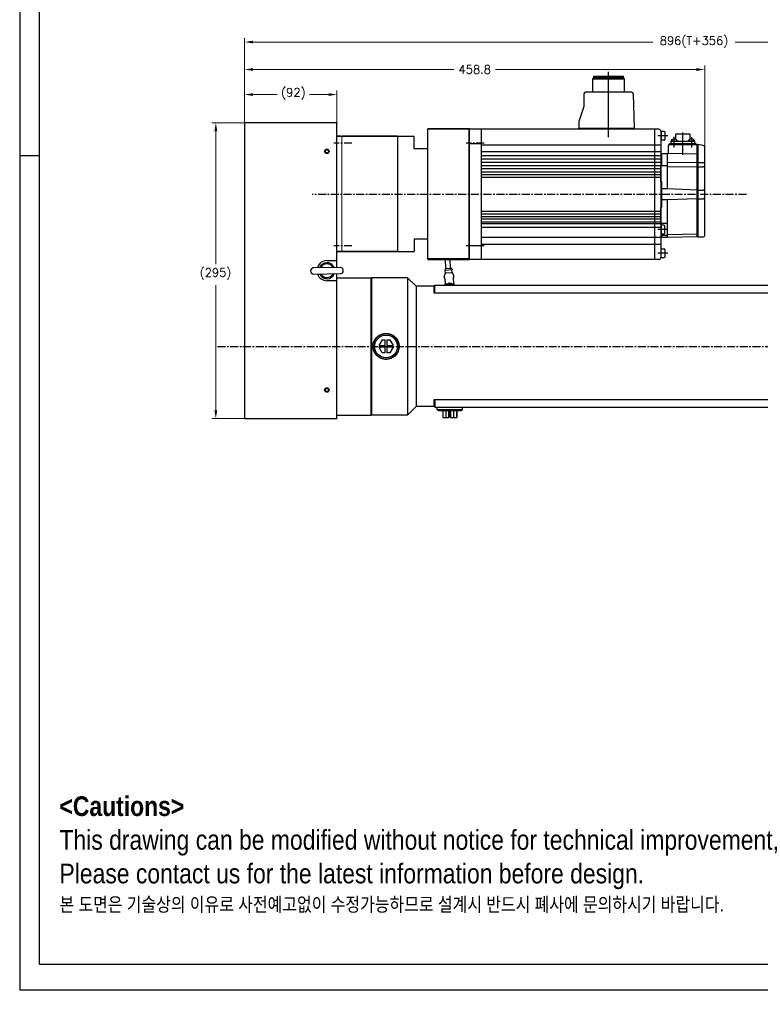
# Model space of a CAD drawing. Extents: x 0 to 2359, y -14 to 1663.
# Tile 1 of 23: x 0 to 738, y -14 to 968. Entities that reach past the tile are written whole.
import ezdxf

# ---------------------------------------------------------------- set-up
doc = ezdxf.new("R2010")
doc.units = 0
doc.header["$LTSCALE"] = 25.4
doc.linetypes.add('CENTER', pattern=[2, 1.25, -0.25, 0.25, -0.25])
doc.linetypes.add('DASH_CENTER', pattern=[14, 11, -1, 1, -1])
doc.layers.get('0').update_dxf_attribs({"linetype": 'CONTINUOUS'})
doc.layers.get('Defpoints').update_dxf_attribs({"linetype": 'CONTINUOUS'})
for name, color, linetype, lineweight in [('AM_0', 7, 'CONTINUOUS', 50), ('AM_5_Dimension', 6, 'CONTINUOUS', 13), ('ATA-DIM', 252, 'CONTINUOUS', 25), ('ATA-TEXT', 7, 'CONTINUOUS', 25), ('Layer0000', 7, 'CONTINUOUS', 25), ('외형선(ISO)', 7, 'CONTINUOUS', 35)]:
    doc.layers.add(name, color=color, linetype=linetype, lineweight=lineweight)
doc.layers.add('ATA-CENTER', color=133, linetype='CENTER')
doc.styles.get("Standard").update_dxf_attribs({"font": 'simplex.shx'})
doc.styles.add('주 문자 (ISO)', font='arial.ttf')
doc.dimstyles.new('ata_A1', dxfattribs={"dimtxt": 4.2, "dimasz": 4.2, "dimexe": 2, "dimexo": 2, "dimgap": 2, "dimtad": 0, "dimtih": 1, "dimtoh": 1, "dimdec": 6, "dimdsep": 46, "dimtxsty": 'Standard', "dimcen": 0, "dimclrd": 252, "dimclre": 252, "dimclrt": 4, "dimadec": 6, "dimazin": 2, "dimtfac": 1, "dimtdec": 6, "dimtofl": 0, "dimtmove": 0, "dimatfit": 3, "dimfxl": 0, "dimtolj": 1, "dimtzin": 0, "dimlwd": 0, "dimlwe": 0, "dimarcsym": 0})

# ---------------------------------------------------------------- blocks, each defined once
blk = doc.blocks.new('DEH')
at = {"color": 0, "ltscale": 5}
blk.add_line((12758.38, -3927.55), (12758.38, -3797.55), dxfattribs=at)
for p, q in [((12667.78, -3920.05), (12667.78, -3805.05)), ((12728.58, -3805.05), (12744.88, -3805.05)), ((12744.88, -3817.55), (12744.88, -3805.05)), ((12744.88, -3907.55), (12744.88, -3920.05)), ((12728.58, -3920.05), (12744.88, -3920.05))]:
    blk.add_line(p, q)
at = {"color": 7}
for p, q in [((12728.58, -3920.05), (12728.58, -3805.05)), ((12728.58, -3919.55), (12728.58, -3805.55))]:
    blk.add_line(p, q, dxfattribs=at)
at = {"ltscale": 5}
for p, q in [((12758.38, -3817.55), (12744.88, -3817.55)), ((12758.38, -3907.55), (12744.88, -3907.55))]:
    blk.add_line(p, q, dxfattribs=at)
at = {"layer": 'AM_0'}
blk.add_line((12758.38, -3927.55), (12799.88, -3927.55), dxfattribs=at)
at = {"layer": 'AM_5_Dimension', "color": 0}
for p, q in [((12672.58, -3919.55), (12672.58, -3805.55)), ((12728.58, -3805.05), (12728.58, -3920.05))]:
    blk.add_line(p, q, dxfattribs=at)
at = {"layer": 'Layer0000', "color": 7, "linetype": 'Continuous', "lineweight": 25}
for p, q in [((12799.58, -3811.74), (12799.58, -3797.55)), ((12799.58, -3913.35), (12799.58, -3811.74)), ((12799.58, -3913.35), (12799.58, -3927.55))]:
    blk.add_line(p, q, dxfattribs=at)
at = {"layer": '외형선(ISO)'}
for p, q in [((12799.88, -3797.55), (12758.38, -3797.55)), ((12672.08, -3805.05), (12667.78, -3805.05)), ((12672.58, -3805.55), (12672.08, -3805.05)), ((12673.08, -3805.05), (12672.58, -3805.55)), ((12673.08, -3805.05), (12728.08, -3805.05)), ((12728.58, -3805.55), (12728.08, -3805.05)), ((12728.58, -3805.55), (12729.08, -3805.05)), ((12667.78, -3920.05), (12672.08, -3920.05)), ((12672.58, -3919.55), (12672.08, -3920.05)), ((12672.58, -3919.55), (12673.08, -3920.05)), ((12673.08, -3920.05), (12728.08, -3920.05)), ((12728.58, -3919.55), (12728.08, -3920.05))]:
    blk.add_line(p, q, dxfattribs=at)
blk = doc.blocks.new('*D14955')
at = {"layer": 'ATA-DIM', "color": 252, "lineweight": 0}
for p, q in [((223.8, 864.71), (191.56, 864.71)), ((195.56, 856.31), (195.56, 723.59)), ((195.56, 578.11), (195.56, 702.83)), ((223.8, 569.71), (191.56, 569.71))]:
    blk.add_line(p, q, dxfattribs=at)
at = {"layer": 'ATA-DIM', "color": 252}
for points in [[(196.96, 856.31), (194.16, 856.31), (195.56, 864.71)], [(194.16, 578.11), (196.96, 578.11), (195.56, 569.71)]]:
    blk.add_solid(points, dxfattribs=at)
at = {"layer": 'Defpoints', "color": 0}
for p in [(195.56, 864.71), (227.8, 864.71), (227.8, 569.71)]:
    blk.add_point(p, dxfattribs=at)
at = {"layer": 'ATA-DIM', "color": 4, "insert": (179.39, 719.59), "char_height": 8.4, "attachment_point": 1}
blk.add_mtext('\\A1;(295)', dxfattribs=at)
blk = doc.blocks.new('*D14956')
at = {"layer": 'ATA-DIM', "color": 252, "lineweight": 0}
for p, q in [((224.3, 864.71), (224.3, 896.84)), ((316.3, 864.71), (316.3, 896.84)), ((232.7, 892.84), (256.62, 892.84)), ((307.9, 892.84), (288.98, 892.84))]:
    blk.add_line(p, q, dxfattribs=at)
at = {"layer": 'ATA-DIM', "color": 252}
for points in [[(232.7, 894.24), (232.7, 891.44), (224.3, 892.84)], [(307.9, 891.44), (307.9, 894.24), (316.3, 892.84)]]:
    blk.add_solid(points, dxfattribs=at)
at = {"layer": 'Defpoints', "color": 0}
for p in [(316.3, 892.84), (224.3, 860.71), (316.3, 860.71)]:
    blk.add_point(p, dxfattribs=at)
at = {"layer": 'ATA-DIM', "color": 4, "insert": (260.62, 899.22), "char_height": 8.4, "attachment_point": 1}
blk.add_mtext('\\A1;(92)', dxfattribs=at)
blk = doc.blocks.new('*D14958')
at = {"layer": 'ATA-DIM', "color": 252, "lineweight": 0}
for p, q in [((224.3, 868.21), (224.3, 921.85)), ((232.7, 917.85), (432.9, 917.85)), ((674.7, 917.85), (474.5, 917.85)), ((683.1, 799.61), (683.1, 921.85))]:
    blk.add_line(p, q, dxfattribs=at)
at = {"layer": 'ATA-DIM', "color": 252}
for points in [[(232.7, 919.25), (232.7, 916.45), (224.3, 917.85)], [(674.7, 916.45), (674.7, 919.25), (683.1, 917.85)]]:
    blk.add_solid(points, dxfattribs=at)
at = {"layer": 'Defpoints', "color": 0}
for p in [(224.3, 917.85), (224.3, 864.21), (683.1, 795.61)]:
    blk.add_point(p, dxfattribs=at)
at = {"layer": 'ATA-DIM', "color": 4, "insert": (453.7, 917.85), "char_height": 8.4, "attachment_point": 5}
blk.add_mtext('\\A1;458.8', dxfattribs=at)
blk = doc.blocks.new('*D14957')
at = {"layer": 'ATA-DIM', "color": 252, "lineweight": 0}
for p, q in [((224.3, 868.21), (224.3, 949.24)), ((232.7, 945.24), (631.38, 945.24)), ((1111.9, 945.24), (713.21, 945.24)), ((1120.3, 717.71), (1120.3, 949.24))]:
    blk.add_line(p, q, dxfattribs=at)
at = {"layer": 'ATA-DIM', "color": 252}
for points in [[(232.7, 946.64), (232.7, 943.84), (224.3, 945.24)], [(1111.9, 943.84), (1111.9, 946.64), (1120.3, 945.24)]]:
    blk.add_solid(points, dxfattribs=at)
at = {"layer": 'Defpoints', "color": 0}
for p in [(1120.3, 945.24), (224.3, 864.21), (1120.3, 713.71)]:
    blk.add_point(p, dxfattribs=at)
at = {"layer": 'ATA-DIM', "color": 4, "insert": (672.3, 945.24), "char_height": 8.4, "attachment_point": 5}
blk.add_mtext('\\A1;896(T+356)', dxfattribs=at)
blk = doc.blocks.new('ata-Border-A1-002')
at = {"color": 253, "ltscale": 0.5}
for p, q in [((0, 594), (0, 0)), ((7, 297), (0, 297)), ((0, 0), (841, 0))]:
    blk.add_line(p, q, dxfattribs=at)
at = {"ltscale": 0.5}
blk.add_line((7, 9), (7, 585), dxfattribs=at)
blk.add_line((834, 9), (7, 9))

msp = doc.modelspace()

# ---------------------------------------------------------------- linework, layer by layer
at = {"color": 1, "linetype": 'DASH_CENTER'}
for p, q in [((587.0954271, 850.3979185), (587.0954271, 915.6895882)), ((661.0954271, 832.7589778), (661.0954271, 855.1556032)), ((646.0954271, 851.7095256), (636.0954271, 851.7095256)), ((652.4653487, 840.1942329), (652.4653487, 850.6040087)), ((669.7253487, 850.3040087), (669.7253487, 840.1942329)), ((646.0954271, 758.2095256), (636.0954271, 758.2095256)), ((646.0954271, 734.7095256), (636.0954271, 734.7095256))]:
    msp.add_line(p, q, dxfattribs=at)
at = {"color": 7, "linetype": 'Continuous'}
for p, q in [((571.2204271, 908.6193657), (571.1174751, 895.1593657)), ((572.2204271, 909.6193657), (571.2204271, 908.6193657)), ((571.2204271, 908.6193657), (587.0954271, 908.6193657)), ((572.2204271, 911.2093657), (572.2204271, 909.6193657)), ((572.2204271, 911.2093657), (587.0954271, 911.2093657)), ((587.0954271, 909.6193657), (572.2204271, 909.6193657)), ((587.0954271, 911.2093657), (601.9704271, 911.2093657)), ((601.9704271, 909.6193657), (587.0954271, 909.6193657)), ((587.0954271, 908.6193657), (602.9704271, 908.6193657)), ((601.9704271, 909.6193657), (601.9704271, 911.2093657)), ((602.9704271, 908.6193657), (601.9704271, 909.6193657)), ((603.0733791, 895.1593657), (602.9704271, 908.6193657)), ((562.5954271, 893.6593657), (562.5954271, 880.9593657)), ((610.1386457, 895.1593657), (564.0954271, 895.1593657)), ((611.6380049, 893.7032066), (612.5866884, 859.2093657)), ((562.5954271, 880.9593657), (557.5954271, 865.9593657)), ((557.5954271, 865.9593657), (557.5954271, 859.2093657)), ((637.0954271, 858.2093657), (448.0954271, 858.2093657)), ((460.0954271, 858.2093657), (460.0954271, 728.2093657)), ((460.0954271, 858.2093657), (460.0954271, 728.2093657)), ((557.0954271, 859.2093657), (557.0954271, 858.2093657)), ((613.0954271, 858.2093657), (613.0954271, 859.2093657)), ((633.0954271, 728.2095262), (633.0954271, 858.2093262)), ((639.0954271, 856.2093657), (639.0954271, 730.2093657)), ((642.6954271, 855.9595256), (639.0954271, 855.9595256)), ((639.5954271, 855.9595256), (639.5954271, 847.4595256)), ((642.6954271, 855.9595256), (643.0954271, 855.5595256)), ((643.0954271, 855.5595256), (643.0954271, 847.8595256)), ((642.6954271, 847.4595256), (639.0954271, 847.4595256)), ((642.6954271, 847.4595256), (643.0954271, 847.8595256)), ((649.3953487, 844.2093651), (649.3953487, 846.4093651)), ((649.3953487, 846.4093651), (672.7953487, 846.4093651)), ((649.7153487, 846.4093651), (649.7894734, 847.256614)), ((655.2153487, 846.4093651), (649.7153487, 846.4093651)), ((653.6953487, 853.2093657), (653.6953487, 848.3004536)), ((668.4953487, 853.2093657), (653.6953487, 853.2093657)), ((655.1412241, 847.256614), (655.2153487, 846.4093651)), ((666.9753487, 846.4093651), (667.0494734, 847.256614)), ((672.4753487, 846.4093651), (666.9753487, 846.4093651)), ((668.4953487, 848.3004536), (668.4953487, 853.2093657)), ((672.4012241, 847.256614), (672.4753487, 846.4093651)), ((672.7953487, 846.4093651), (672.7953487, 844.2093651)), ((448.0954271, 844.0153356), (460.0954271, 844.0153356)), ((448.0954271, 844.0153356), (460.0954271, 844.0153356)), ((460.0954271, 842.6183724), (639.0954271, 842.6185328)), ((639.0954271, 835.8158719), (460.0954271, 835.8157114)), ((646.8954271, 834.7095651), (646.8954271, 842.2093651)), ((647.8954271, 843.2093651), (675.3954271, 843.2093651)), ((648.0953487, 844.2093651), (674.0953487, 844.2093651)), ((648.0953487, 843.2093651), (648.0953487, 844.2093651)), ((674.0953487, 843.2093651), (648.0953487, 843.2093651)), ((674.0953487, 844.2093651), (674.0953487, 843.2093651)), ((675.3954271, 750.8093651), (675.3954271, 843.2093651)), ((675.3954271, 843.2093651), (676.0954271, 843.2093651)), ((676.0954271, 843.2093651), (676.0954271, 750.8093651)), ((681.5144853, 842.0481384), (676.0954271, 843.2093651)), ((683.0954271, 752.8093651), (683.0954271, 840.0925335)), ((639.0954271, 831.7975327), (460.0954271, 831.7973722)), ((639.0954271, 828.4857961), (460.0954271, 828.4856356)), ((639.0954271, 825.0609917), (460.0954271, 825.0608313)), ((639.0954271, 833.5093651), (639.0954271, 833.1593651)), ((639.0954271, 833.1593651), (639.0954271, 830.7093651)), ((639.0954271, 830.7093651), (639.0954271, 793.2093651)), ((639.7954271, 827.7091651), (639.0954271, 827.7093651)), ((639.7954271, 833.7091651), (639.2954271, 833.7093651)), ((645.8954271, 833.7095651), (639.7954271, 833.7095651)), ((639.7954271, 833.7095651), (639.7954271, 822.2093651)), ((639.7954271, 830.7091651), (639.7954271, 833.7091651)), ((645.8954271, 798.7093651), (645.8954271, 833.7095651)), ((645.8954271, 825.2960972), (675.3954271, 825.028581)), ((675.3954271, 833.4961185), (646.6983342, 834.1134609)), ((676.0954271, 825.028581), (681.0954271, 825.028581)), ((639.0954271, 821.7528862), (460.0954271, 821.7527257)), ((639.0954271, 818.7494636), (460.0954271, 818.7493031)), ((639.0954271, 815.5936875), (460.0954271, 815.593527)), ((639.0954271, 822.2093651), (645.8954271, 822.2093651)), ((639.0954271, 806.2093651), (639.0954271, 822.2093651)), ((645.8954271, 821.1209875), (675.3954271, 820.8781652)), ((676.0954271, 820.8781652), (681.0954271, 820.8781652)), ((639.0954271, 812.9595256), (460.0954271, 812.9593651)), ((639.0954271, 810.2095256), (460.0954271, 810.2093651)), ((639.5954271, 806.2093651), (639.0954271, 806.2093651)), ((639.7954271, 806.0093651), (639.7954271, 780.4093651)), ((645.8954271, 798.7093651), (639.7954271, 798.7093651)), ((675.3954271, 797.6093651), (645.8954271, 798.7093651)), ((676.0954271, 797.6093651), (681.0954271, 797.6093651)), ((639.0954271, 793.2093651), (639.0954271, 755.7093651)), ((639.7954271, 780.4093651), (639.7954271, 793.2091651)), ((645.8954271, 787.7093651), (639.7954271, 787.7093651)), ((675.3954271, 788.8093651), (645.8954271, 787.7093651)), ((645.8954271, 750.2093651), (645.8954271, 787.7093651)), ((676.0954271, 788.8093651), (681.0954271, 788.8093651)), ((639.0954271, 776.2094925), (460.0954271, 776.209332)), ((639.0954271, 780.2093651), (639.5954271, 780.2093651)), ((639.0954271, 764.2093651), (639.0954271, 780.2093651)), ((639.0954271, 773.4703139), (460.0954271, 773.4701534)), ((639.0954271, 770.8253637), (460.0954271, 770.8252032)), ((639.0954271, 768.6448934), (460.0954271, 768.644733)), ((639.0954271, 765.6959875), (460.0954271, 765.6958271)), ((639.0954271, 764.0693979), (460.0954271, 764.0692375)), ((639.0954271, 760.4095256), (460.0954271, 760.4093651)), ((645.8954271, 764.2093651), (639.0954271, 764.2093651)), ((642.6954271, 762.4595256), (639.0954271, 762.4595256)), ((639.5954271, 762.4595256), (639.5954271, 753.9595256)), ((639.7954271, 762.4595256), (639.7954271, 764.2093651)), ((643.0954271, 762.0595256), (642.6954271, 762.4595256)), ((643.0954271, 754.3595256), (643.0954271, 762.0595256)), ((639.0954271, 750.2095256), (460.0954271, 750.2093651)), ((639.0954271, 755.7093651), (639.0954271, 753.2593651)), ((639.0954271, 753.9595256), (642.6954271, 753.9595256)), ((639.0954271, 753.2593651), (639.0954271, 752.9093651)), ((639.2954271, 752.7093651), (639.7954271, 752.7091651)), ((639.7954271, 752.7091651), (639.7954271, 753.9595256)), ((639.7954271, 753.9595256), (639.7954271, 750.2093651)), ((639.7954271, 752.7091651), (645.8954271, 752.7091651)), ((645.8954269, 750.2093651), (639.7954271, 750.2093651)), ((642.6954271, 753.9595256), (643.0954271, 754.3595256)), ((675.3954271, 750.8093651), (645.8954271, 750.2810057)), ((675.3954271, 753.5589241), (646.0918454, 753.0340826)), ((676.0954271, 751.2093651), (675.3954271, 751.2093651)), ((676.0954271, 750.8093651), (681.0954271, 750.8093651)), ((448.0953271, 742.4033285), (460.0954271, 742.4033285)), ((448.0953271, 742.4033285), (460.0954271, 742.4033285)), ((460.0954271, 743.8003578), (639.0954271, 743.8005183)), ((639.0954271, 738.9595256), (642.6954271, 738.9595256)), ((639.5954271, 730.4595256), (639.5954271, 738.9595256)), ((643.0954271, 738.5595256), (642.6954271, 738.9595256)), ((643.0954271, 738.5595256), (643.0954271, 730.8595256)), ((637.0954271, 728.2093657), (448.0954271, 728.2093657)), ((639.0954271, 730.4595256), (642.6954271, 730.4595256)), ((643.0954271, 730.8595256), (642.6954271, 730.4595256))]:
    msp.add_line(p, q, dxfattribs=at)
for p, q in [((224.2953176, 864.2093954), (224.2953176, 570.2093954)), ((316.2953176, 864.7093954), (224.7953176, 864.7093954)), ((316.2953176, 864.7093806), (316.2953176, 864.2093806)), ((316.2953176, 723.2093954), (316.2953176, 864.2093954)), ((448.0954271, 858.2093657), (448.0954271, 728.2093657)), ((448.0954271, 844.0153693), (448.0954271, 858.2093657)), ((448.0954271, 858.2093657), (448.0954271, 728.2093657)), ((557.0954271, 859.2093657), (613.0954271, 859.2093657)), ((448.0954271, 844.0153693), (448.0954271, 742.4033621)), ((448.0954271, 728.2093657), (448.0954271, 742.4033621)), ((306.2953176, 727.2093954), (316.2953176, 727.2093954)), ((315.7953176, 727.2093954), (315.7953176, 720.49363)), ((316.2953176, 720.5006785), (316.2953176, 727.2093954)), ((425.2415178, 718.9759958), (424.2021401, 728.7093954)), ((429.7160785, 719.4538103), (428.727724, 728.7093954)), ((319.39961, 720.5444398), (293.1022228, 720.1737252)), ((296.7953176, 720.2257868), (296.7953176, 720.3318944)), ((424.1364418, 718.9887318), (423.7388533, 717.4583974)), ((431.4212845, 717.9782537), (423.7388533, 717.4583974)), ((430.8211546, 719.4410743), (424.1364418, 718.9887318)), ((424.4132484, 714.8980866), (424.2377125, 717.4921543)), ((425.2339319, 719.062997), (425.1225231, 720.7093954)), ((429.7236645, 719.3668092), (429.632814, 720.7093954)), ((430.8211546, 719.4410743), (431.4212845, 717.9782537)), ((431.0979613, 715.3504292), (430.9224253, 717.9444968)), ((293.1910252, 713.8743511), (319.4884123, 714.2450657)), ((316.2953176, 707.2093954), (306.2953176, 707.2093954)), ((315.7953176, 714.1930041), (315.7953176, 707.2093954)), ((316.2953176, 707.2093954), (316.2953176, 714.2000526)), ((316.2953176, 570.2093954), (316.2953176, 707.2093954)), ((316.9580724, 710.2093954), (350.2953176, 710.2093954)), ((350.2953176, 573.2093954), (350.2953176, 710.2093954)), ((350.2953176, 709.7093954), (350.7953176, 710.2093954)), ((350.7953176, 710.2093954), (350.7953176, 573.2093954)), ((386.7953176, 710.2093954), (350.7953176, 710.2093954)), ((386.7953176, 710.2093954), (386.7953176, 573.2093954)), ((395.2953176, 701.7093954), (386.7953176, 710.2093954)), ((423.3008105, 710.6011836), (423.2783699, 710.9328111)), ((424.0417807, 714.534532), (423.3644099, 711.8760835)), ((423.9055053, 709.0709032), (424.2512025, 703.9621943)), ((431.3161296, 715.1647348), (424.2220856, 714.6846936)), ((431.5150205, 715.0402327), (432.5443612, 712.4972744)), ((432.7318084, 704.5360617), (432.3861112, 709.6447706)), ((432.7791347, 711.2425649), (432.7566941, 711.5741924)), ((395.2953176, 701.7093954), (395.2953176, 581.7093954)), ((413.2953176, 701.7093954), (395.2953176, 701.7093954)), ((413.2953176, 694.7093954), (413.2953176, 701.7093954)), ((413.7953176, 701.2093954), (413.2953176, 701.7093954)), ((413.7953176, 694.7093954), (413.7953176, 702.7093954)), ((413.7953176, 702.7093954), (983.7953176, 702.7093954)), ((424.7953176, 703.7093954), (424.7953176, 703.3093954)), ((424.8953176, 703.3093954), (424.7953176, 703.3093954)), ((424.7953176, 703.3093954), (424.7953176, 702.7093954)), ((425.4953176, 703.8093954), (424.8953176, 703.8093954)), ((424.8953176, 703.3093954), (424.9953176, 703.3093954)), ((424.9853176, 702.9476895), (424.9953176, 702.9476895)), ((424.9853176, 702.8942858), (424.9853176, 702.9476895)), ((424.9853176, 702.8942858), (424.9953176, 702.8942858)), ((424.9853176, 702.8291517), (424.9853176, 702.8942858)), ((424.9853176, 702.8291517), (424.9953176, 702.8291517)), ((424.9853176, 702.8093954), (424.9853176, 702.8291517)), ((424.9853176, 702.8093954), (424.9853176, 702.7093954)), ((424.9953176, 702.8093954), (424.9853176, 702.8093954)), ((424.9953176, 702.7093954), (424.9953176, 703.3093954)), ((425.0053176, 702.7093954), (425.0053176, 703.2993954)), ((432.0953176, 703.8093954), (425.4953176, 703.8093954)), ((425.5053176, 703.7993954), (432.0853176, 703.7993954)), ((432.6953176, 703.8093954), (432.0953176, 703.8093954)), ((432.5853176, 703.2993954), (432.5853176, 702.7093954)), ((432.5953176, 703.3093954), (432.5953176, 702.7093954)), ((432.6953176, 703.3093954), (432.5953176, 703.3093954)), ((432.6953176, 703.3093954), (432.7953176, 703.3093954)), ((432.7953176, 703.3093954), (432.7953176, 703.7093954)), ((432.7953176, 702.7093954), (432.7953176, 703.3093954)), ((433.356559, 702.7093954), (433.3363669, 703.0077951)), ((413.7953176, 694.7093954), (413.2953176, 694.7093954)), ((983.7953176, 694.7093954), (413.7953176, 694.7093954)), ((358.2566839, 642.5525856), (361.5824818, 648.2322923)), ((361.5824818, 648.2322923), (364.535203, 648.2141803)), ((364.5002398, 642.5142875), (364.535203, 648.2141803)), ((366.1351729, 648.204366), (366.1002097, 642.5044733)), ((366.1351729, 648.204366), (369.0878941, 648.186254)), ((369.0878941, 648.186254), (372.3437655, 642.4661752)), ((364.4904255, 640.9143176), (358.2468697, 640.9526157)), ((361.5027411, 635.2325369), (358.2468697, 640.9526157)), ((358.2566839, 642.5525856), (364.5002398, 642.5142875)), ((364.4554623, 635.2144249), (364.4904255, 640.9143176)), ((366.0903954, 640.9045034), (366.0554322, 635.2046106)), ((372.3339513, 640.8662053), (366.0903954, 640.9045034)), ((366.1002097, 642.5044733), (372.3437655, 642.4661752)), ((372.3339513, 640.8662053), (369.0081534, 635.1864986)), ((364.4554623, 635.2144249), (361.5027411, 635.2325369)), ((369.0081534, 635.1864986), (366.0554322, 635.2046106)), ((395.2953176, 581.7093954), (386.7953176, 573.2093954)), ((413.2953176, 581.7093954), (395.2953176, 581.7093954)), ((413.2953176, 581.7093954), (413.2953176, 588.7093954)), ((413.2953176, 588.7093954), (413.7953176, 588.7093954)), ((413.7953176, 582.2093954), (413.2953176, 581.7093954)), ((413.7953176, 588.7093954), (413.7953176, 580.7093954)), ((413.7953176, 588.7093954), (983.7953176, 588.7093954)), ((983.7953176, 580.7093954), (413.7953176, 580.7093954)), ((416.0953176, 578.5031429), (416.0953176, 580.7093954)), ((441.4953176, 578.5031429), (441.4953176, 580.7093954)), ((224.7953176, 569.7093954), (316.2953176, 569.7093954)), ((316.2953176, 573.2093954), (350.2953176, 573.2093954)), ((316.2953176, 570.2093954), (316.2953176, 569.7093954)), ((350.2953176, 573.7093954), (350.7953176, 573.2093954)), ((386.7953176, 573.2093954), (350.7953176, 573.2093954)), ((417.4701286, 577.7093954), (416.0953176, 578.5031429)), ((441.4953176, 578.5031429), (416.0953176, 578.5031429)), ((417.4701286, 577.7093954), (440.1205066, 577.7093954)), ((421.7471737, 577.7093954), (421.7471737, 570.7093954)), ((421.7471737, 570.7093954), (425.0053387, 570.7093954)), ((425.0053387, 577.7093954), (425.0053387, 570.7093954)), ((425.0053387, 570.7093954), (427.9580669, 570.7093954)), ((427.9580669, 570.7093954), (427.9580669, 577.7093954)), ((427.9907444, 570.7093954), (427.9580669, 570.7093954)), ((427.9907444, 570.7093954), (427.9907444, 577.7093954)), ((427.9999171, 570.7093954), (427.9907444, 570.7093954)), ((427.9999171, 577.7093954), (427.9999171, 570.7093954)), ((428.0325946, 570.7093954), (427.9999171, 570.7093954)), ((428.0325946, 577.7093954), (428.0325946, 570.7093954)), ((429.5580406, 577.7093954), (429.5580406, 570.7093954)), ((429.5580406, 570.7093954), (432.5107688, 570.7093954)), ((432.5107688, 577.7093954), (432.5107688, 570.7093954)), ((432.5107688, 570.7093954), (435.8342888, 570.7093954)), ((435.8342888, 570.7093954), (435.8342888, 577.7093954)), ((435.8434615, 570.7093954), (435.8342888, 570.7093954)), ((435.8434615, 577.7093954), (435.8434615, 570.7093954)), ((440.1205066, 577.7093954), (441.4953176, 578.5031429))]:
    msp.add_line(p, q)
for centre, radius in [((306.2953176, 836.2093954), 2.25), ((306.2953176, 836.2093954), 1.621), ((365.2953176, 641.7093954), 12.7), ((365.2953176, 641.7093954), 11.325189), ((306.2953176, 598.2093954), 2.25), ((306.2953176, 598.2093954), 1.621)]:
    msp.add_circle(centre, radius)
for centre, radius, start, end in [((564.0954271, 893.6593657), 1.5, 90, 180), ((610.1386457, 893.6593657), 1.5, 1.6748379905, 90), ((650.7856681, 847.1694583), 1, 106.2570278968, 175.0000000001), ((652.4653487, 841.4093651), 7, 90, 106.2570278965), ((652.4653487, 841.4093651), 7, 73.7429721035, 90), ((654.1450294, 847.1694583), 1, 4.9999999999, 73.7429721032), ((668.0456681, 847.1694583), 1, 106.2570278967, 174.9999999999), ((669.7253487, 841.4093651), 7, 90, 106.2570278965), ((669.7253487, 841.4093651), 7, 73.7429721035, 90), ((671.4050294, 847.1694583), 1, 4.9999999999, 73.7429721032), ((645.8954271, 834.7095651), 1, 270, 0), ((647.8954271, 842.2093651), 1, 90, 180), ((681.0954271, 840.0925335), 2, 0, 77.905242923), ((639.2954271, 833.5093651), 0.2, 90, 180), ((681.0954271, 823.028581), 2, 0, 90), ((681.0954271, 818.8781652), 2, 0, 90), ((639.5954271, 806.0093651), 0.2, 0, 90), ((681.0954271, 795.6093651), 2, 0, 90), ((681.0954271, 790.8093651), 2, 270, 0), ((639.5954271, 780.4093651), 0.2, 270, 0), ((639.2954271, 752.9093651), 0.2, 180, 270), ((646.0954269, 752.8341146), 0.2, 91.0260857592, 180), ((681.0954271, 752.8093651), 2, 270, 0)]:
    msp.add_arc(centre, radius, start, end, dxfattribs=at)
for centre, radius, start, end in [((224.7953176, 864.2093954), 0.5, 90, 180), ((637.0954271, 856.2093657), 2, 0, 90), ((306.2953176, 717.2093954), 10, 90, 162.4468319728), ((637.0954271, 730.2093657), 2, 270, 0), ((293.146624, 717.0240382), 3.15, 90.8076457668, 270.8076457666), ((306.2953176, 717.2093954), 8, 23.9956833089, 157.6196082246), ((306.2953176, 717.2093954), 6.88914, 28.0168883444, 153.598403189), ((319.4440112, 717.3947527), 3.15, 270.8076457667, 90.8076457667), ((319.4453176, 717.2093954), 3.15, 287.7527901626, 2.0898525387), ((306.2953176, 717.2093954), 10, 199.1684595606, 270), ((306.2953176, 717.2093954), 8, 203.9956833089, 337.6196082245), ((306.2953176, 717.2093954), 6.88914, 208.0168883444, 333.598403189), ((426.2715249, 711.1353526), 3, 165.7052448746, 183.8712014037), ((424.2355884, 714.4851499), 0.2, 93.8712014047, 165.7052448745), ((424.2137047, 714.8845838), 0.2, 273.8712014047, 3.8712014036), ((431.2975049, 715.3639319), 0.2, 183.8712014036, 273.8712014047), ((431.3296323, 714.9651912), 0.2, 22.0371579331, 93.8712014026), ((429.7635391, 711.3716509), 3, 3.8712014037, 22.0371579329), ((428.7953176, 699.7593954), 5, 143.1301023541, 143.842991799), ((424.8953176, 703.7093954), 0.1, 90, 180), ((425.4953176, 703.3093954), 0.5, 90, 180), ((425.5053176, 703.2993954), 0.5, 90, 180), ((428.7953176, 699.7593954), 5, 54.0959314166, 125.9040685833), ((428.7953176, 699.7593954), 4.7, 59.5082382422, 120.4917617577), ((428.7953176, 699.7593954), 4.1, 81.0427839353, 98.9572160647), ((432.0853176, 703.2993954), 0.5, 0, 90), ((432.0953176, 703.3093954), 0.5, 0, 90), ((432.6953176, 703.7093954), 0.1, 0, 90), ((428.7953176, 699.7593954), 5, 36.157008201, 36.8698976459), ((224.7953176, 570.2093954), 0.5, 180, 270)]:
    msp.add_arc(centre, radius, start, end)
for points in [[(423.2999613, 710.6011269), (423.2999439, 710.6010813), (423.2999376, 710.6010223), (423.2999426, 710.6009498)], [(423.5647294, 710.1685937), (423.6092463, 710.0935661), (423.6576505, 710.0040514), (423.7037744, 709.8980736)], [(423.7427771, 709.8011446), (423.7208935, 709.85753), (423.6984799, 709.9103351), (423.6761926, 709.9590265)], [(423.7427771, 709.8011446), (423.720793, 709.857789), (423.6985169, 709.9102446), (423.67632, 709.9587555)], [(423.8940697, 709.1917769), (423.8989142, 709.1517104), (423.9027677, 709.1113591), (423.9055053, 709.0709032)], [(432.4335417, 710.322387), (432.3995342, 710.1555268), (432.37825, 709.9625688), (432.3811585, 709.766083)], [(432.6036468, 710.850187), (432.6587933, 710.9714962), (432.7078216, 711.0482689), (432.7323521, 711.0892987)], [(432.7799838, 711.2426231), (432.7800072, 711.2425803), (432.7800214, 711.2425226), (432.7800262, 711.2424501)], [(424.0075982, 702.7093954), (424.019701, 702.7350545), (424.032608, 702.7630055), (424.0458175, 702.7928604)], [(424.0347402, 702.75434), (424.0275776, 702.7386062), (424.0205154, 702.7236229), (424.0135949, 702.7093716)], [(432.7430697, 704.4161598), (432.7383165, 704.4558953), (432.7345247, 704.4959196), (432.7318084, 704.5360617)], [(433.0858485, 703.4170095), (433.0268498, 703.5141707), (432.9593121, 703.6374204), (432.8992394, 703.7907016)], [(433.3359832, 703.0077692), (433.3360036, 703.0078163), (433.3360054, 703.0078876), (433.3359886, 703.0079828)]]:
    msp.add_open_spline(points, degree=3)
for points, knots in [([(423.3678146, 710.4556172), (423.3581409, 710.4677281), (423.3498826, 710.4784067), (423.3384723, 710.4944933), (423.3349069, 710.4994928), (423.326275, 710.5139578), (423.3222895, 710.5207018), (423.3138637, 710.5396652), (423.3101175, 710.5493337), (423.3035552, 710.5725722), (423.300924, 710.5866663), (423.2999426, 710.6009498)], [0, 0, 0, 0, 0.022971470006, 0.022971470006, 0.034367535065, 0.034367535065, 0.040556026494, 0.040556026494, 0.044492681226, 0.044492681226, 0.048992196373, 0.048992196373, 0.048992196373, 0.048992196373]), ([(423.3678146, 710.4556172), (423.3665494, 710.457201), (423.3350728, 710.4968088), (423.3397045, 710.4980912), (423.371253, 710.4580353)], [0.42248596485, 0.42248596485, 0.42248596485, 0.42248596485, 0.42857142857, 0.58042167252, 0.58042167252, 0.58042167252, 0.58042167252]), ([(423.5647294, 710.1685937), (423.4985191, 710.2801829), (423.441209, 710.3631794), (423.3906689, 710.4328645), (423.3794339, 710.4476484), (423.371253, 710.4580353)], [0, 0, 0, 0, 0.070625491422, 0.070625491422, 0.096970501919, 0.096970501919, 0.096970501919, 0.096970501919]), ([(423.8940697, 709.1917769), (423.8803442, 709.3052918), (423.8584727, 709.4171283), (423.8042514, 709.6295299), (423.7707779, 709.7317041), (423.725172, 709.8477305), (423.7145129, 709.8734), (423.7037744, 709.8980736)], [0, 0, 0, 0, 0.034494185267, 0.034494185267, 0.070853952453, 0.070853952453, 0.081689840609, 0.081689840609, 0.081689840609, 0.081689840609]), ([(432.3913801, 710.0496743), (432.3806055, 709.9353441), (432.3774637, 709.8124133), (432.3841818, 709.6754109), (432.3850749, 709.6600841), (432.3861112, 709.6447706)], [0, 0, 0, 0, 0.036577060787, 0.036577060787, 0.041181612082, 0.041181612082, 0.041181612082, 0.041181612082]), ([(432.4335539, 710.3224436), (432.4197129, 710.2545389), (432.4079166, 710.1819248), (432.3863468, 709.9988089), (432.3794318, 709.8827322), (432.3811585, 709.766083)], [0.021823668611, 0.021823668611, 0.021823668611, 0.021823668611, 0.046355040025, 0.046355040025, 0.081549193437, 0.081549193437, 0.081549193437, 0.081549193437]), ([(432.3913801, 710.0496743), (432.3965097, 710.1041051), (432.4111922, 710.2178166), (432.4343606, 710.3287068), (432.4479444, 710.3859621), (432.4489781, 710.3902777)], [0.075641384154, 0.075641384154, 0.075641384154, 0.075641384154, 0.107142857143, 0.142857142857, 0.145784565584, 0.145784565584, 0.145784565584, 0.145784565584]), ([(432.6036468, 710.850187), (432.5820824, 710.8027505), (432.5590985, 710.7474305), (432.5061488, 710.6008029), (432.4757329, 710.5019836), (432.4489781, 710.3902777)], [0, 0, 0, 0, 0.032685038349, 0.032685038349, 0.075239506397, 0.075239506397, 0.075239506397, 0.075239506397]), ([(432.6756788, 710.9930591), (432.6632264, 710.9684898), (432.6493221, 710.9401676), (432.6162095, 710.870019), (432.5963023, 710.8265685), (432.5759001, 710.7783635)], [0.044628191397, 0.044628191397, 0.044628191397, 0.044628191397, 0.068505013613, 0.068505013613, 0.09699652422, 0.09699652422, 0.09699652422, 0.09699652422]), ([(432.6752128, 710.9922224), (432.6577802, 710.9577924), (432.6263825, 710.8930287), (432.589506, 710.8105108), (432.5759001, 710.7783635)], [0.655813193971, 0.655813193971, 0.655813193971, 0.655813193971, 0.714285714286, 0.747278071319, 0.747278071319, 0.747278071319, 0.747278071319]), ([(432.7800262, 711.2424501), (432.7806212, 711.2335196), (432.7805877, 711.2246271), (432.779513, 711.2083612), (432.7785574, 711.2008577), (432.7754744, 711.1834277), (432.7729865, 711.174288), (432.7690375, 711.1617971), (432.7674197, 711.1574237), (432.7639087, 711.1484335), (432.7622013, 711.1445815), (432.7571948, 711.1336389), (432.754492, 711.1284552), (432.7460023, 711.1125124), (432.7396367, 711.1014828), (432.7323521, 711.0892987)], [0, 0, 0, 0, 0.002812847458, 0.002812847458, 0.005364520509, 0.005364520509, 0.009288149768, 0.009288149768, 0.012472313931, 0.012472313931, 0.017212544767, 0.017212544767, 0.027993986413, 0.027993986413, 0.04903223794, 0.04903223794, 0.04903223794, 0.04903223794]), ([(424.0326737, 702.7547865), (424.054299, 702.8022352), (424.077366, 702.8575965), (424.130641, 703.0046934), (424.1613197, 703.1040944), (424.1882754, 703.2165884)], [0, 0, 0, 0, 0.032805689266, 0.032805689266, 0.075664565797, 0.075664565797, 0.075664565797, 0.075664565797]), ([(424.2459105, 703.5608025), (424.2407844, 703.50533), (424.2339238, 703.4510266), (424.2255035, 703.398404), (424.2161398, 703.3398852), (424.2049393, 703.2833944), (424.1926423, 703.2302117), (424.1915661, 703.2255574), (424.1904842, 703.220928), (424.1893969, 703.2163234)], [0.075027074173, 0.075027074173, 0.075027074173, 0.075027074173, 0.107142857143, 0.107142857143, 0.107142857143, 0.142857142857, 0.142857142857, 0.142857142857, 0.145982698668, 0.145982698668, 0.145982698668, 0.145982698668]), ([(424.2088408, 703.3088851), (424.2213976, 703.3741525), (424.2320324, 703.443488), (424.2515544, 703.6185354), (424.2577605, 703.7291673), (424.2561512, 703.8403753)], [0.020990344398, 0.020990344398, 0.020990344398, 0.020990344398, 0.044178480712, 0.044178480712, 0.077732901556, 0.077732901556, 0.077732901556, 0.077732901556]), ([(424.2462443, 703.5607472), (424.2568728, 703.6751953), (424.2598458, 703.7981802), (424.2529907, 703.9339608), (424.2521574, 703.948083), (424.2512025, 703.9621943)], [0, 0, 0, 0, 0.036569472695, 0.036569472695, 0.040812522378, 0.040812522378, 0.040812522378, 0.040812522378]), ([(432.7318084, 704.5360617), (432.7493091, 704.2774354), (432.8342585, 703.9399252), (432.9408771, 703.6905344), (432.9675444, 703.6340043)], [0, 0, 0, 0, 0.14285714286, 0.18990323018, 0.18990323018, 0.18990323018, 0.18990323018]), ([(432.7318084, 704.5360617), (432.7390026, 704.4297454), (432.7542731, 704.3230065), (432.7962292, 704.1152869), (432.8239709, 704.0126684), (432.8893858, 703.8125261), (432.928668, 703.7164132), (432.967568, 703.6339552)], [0, 0, 0, 0, 0.03196783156, 0.03196783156, 0.06597153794, 0.06597153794, 0.10501495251, 0.10501495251, 0.10501495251, 0.10501495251]), ([(432.7430697, 704.4161598), (432.7566645, 704.3025128), (432.7783365, 704.1905077), (432.8318485, 703.9796898), (432.8646152, 703.8790484), (432.8992394, 703.7907016)], [0, 0, 0, 0, 0.034526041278, 0.034526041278, 0.070302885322, 0.070302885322, 0.070302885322, 0.070302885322]), ([(433.0858485, 703.4170095), (433.1532606, 703.3059926), (433.2090907, 703.2257015), (433.2533694, 703.1653147), (433.2620439, 703.1539665), (433.2683117, 703.1460378)], [0, 0, 0, 0, 0.072611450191, 0.072611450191, 0.095568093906, 0.095568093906, 0.095568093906, 0.095568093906]), ([(433.2532034, 703.1732574), (433.2610384, 703.163245), (433.2997815, 703.1139461), (433.2963106, 703.1106191), (433.2683117, 703.1460378)], [0.39799953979, 0.39799953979, 0.39799953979, 0.39799953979, 0.42857142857, 0.57544528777, 0.57544528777, 0.57544528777, 0.57544528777]), ([(433.2532034, 703.1732574), (433.2669745, 703.1556593), (433.279003, 703.1403729), (433.2940461, 703.119459), (433.2983565, 703.1133811), (433.3071918, 703.0990313), (433.3107382, 703.0933209), (433.3174965, 703.0792306), (433.3191872, 703.0755115), (433.3234149, 703.0652091), (433.3260697, 703.0579269), (433.3319718, 703.037412), (433.3347818, 703.022862), (433.3357953, 703.0080354)], [0, 0, 0, 0, 0.029962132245, 0.029962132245, 0.044782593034, 0.044782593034, 0.052433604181, 0.052433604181, 0.054683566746, 0.054683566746, 0.05779365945, 0.05779365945, 0.062521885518, 0.062521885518, 0.062521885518, 0.062521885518]), ([(352.2953176, 641.7093954), (352.2953176, 643.3459431), (352.6231931, 645.0888892), (353.9511352, 648.290675), (354.9509847, 649.7498389), (357.2549263, 652.0537804), (358.7140679, 653.0535891), (361.9157769, 654.3815016), (363.6586959, 654.7093954), (365.2953176, 654.7093954), (366.9319393, 654.7093954), (368.6748583, 654.3815016), (371.8765673, 653.0535891), (373.3357089, 652.0537804), (375.6396504, 649.7498389), (376.6395, 648.290675), (377.9674421, 645.0888892), (378.2953176, 643.3459431), (378.2953176, 641.7093954)], [5.891704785, 5.891704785, 5.891704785, 5.891704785, 6.3826690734, 6.3826690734, 6.8736333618, 6.8736333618, 7.3646198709, 7.3646198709, 7.85560638, 7.85560638, 7.85560638, 8.3465928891, 8.3465928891, 8.8375793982, 8.8375793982, 9.3285436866, 9.3285436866, 9.819507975, 9.819507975, 9.819507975, 9.819507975]), ([(378.2953176, 641.7093954), (378.2953176, 640.0728478), (377.9674421, 638.3299017), (376.6395, 635.1281159), (375.6396504, 633.668952), (373.3357089, 631.3650105), (371.8765673, 630.3652018), (368.6748583, 629.0372893), (366.9319393, 628.7093954), (363.6586959, 628.7093954), (361.9157769, 629.0372893), (358.7140679, 630.3652018), (357.2549263, 631.3650105), (354.9509847, 633.668952), (353.9511352, 635.1281159), (352.6231931, 638.3299017), (352.2953176, 640.0728478), (352.2953176, 641.7093954)], [1.963901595, 1.963901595, 1.963901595, 1.963901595, 2.4548658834, 2.4548658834, 2.9458301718, 2.9458301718, 3.4368166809, 3.4368166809, 3.92780319, 3.92780319, 4.4187896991, 4.4187896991, 4.9097762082, 4.9097762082, 5.4007404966, 5.4007404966, 5.891704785, 5.891704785, 5.891704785, 5.891704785])]:
    msp.add_open_spline(points, degree=3, knots=knots)
at = {"layer": 'ATA-CENTER', "ltscale": 0.25}
for p, q in [((331.2952081, 844.4746034), (313.2951081, 844.4746034)), ((463.0954271, 844.4745737), (445.0953271, 844.4745737)), ((724.4951902, 793.2093954), (291.5989749, 793.2093954)), ((331.2952081, 741.9441201), (313.2951081, 741.9441201)), ((463.0954271, 741.9440904), (445.0953271, 741.9440904)), ((197.22806, 641.7093954), (1666.8320209, 641.7093954))]:
    msp.add_line(p, q, dxfattribs=at)

# ---------------------------------------------------------------- block references
at = {"xscale": 2.8, "yscale": 2.8, "zscale": 2.8}
msp.add_blockref('ata-Border-A1-002', (0, 0), dxfattribs=at)
msp.add_blockref('DEH', (-12351.4799328, 4656.2581332))

# ---------------------------------------------------------------- texts
at = {"layer": 'ATA-TEXT', "color": 7, "insert": (39.5529306, 192.9800554), "char_height": 9.7999998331, "attachment_point": 1, "line_spacing_factor": 1.027748, "style": '주 문자 (ISO)'}
msp.add_mtext('{\\fArial|b1|i0|c129|p34;\\H2.00000x;<Cautions> }\\P{\\fArial|b0|i0|c129|p34;\\H2.00000x;This drawing can be modified without notice for technical improvement,}\\P{\\fArial|b0|i0|c129|p34;\\H2.00000x;Please contact us for the latest information before design.}\\P{\\fGulim|b0|i0|c129|p50;\\H1.42857x;본 도면은 기술상의 이유로 사전예고없이 수정가능하므로 설계시 반드시 폐사에 문의하시기 바랍니다}{\\fArial|b0|i0|c129|p34;\\H1.42857x;.}', dxfattribs=at)

# ---------------------------------------------------------------- dimensions: what is measured, and where the dimension line sits
at = {"layer": 'ATA-DIM'}
dim = msp.add_linear_dim(base=(1120.2953175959, 945.2377081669), p1=(224.2953175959, 864.2093954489), p2=(1120.2953175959, 713.7093954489), text='<>(T+356)', dimstyle='ata_A1', override={"dimscale": 2, "dimtxt": 4.2, "dimtxsty": 'Standard', "dimtfac": 0.571429, "dimtdec": 2, "dimtfill": 0}, dxfattribs=at)
dim.commit()
dim.dimension.update_dxf_attribs({"geometry": '*D14957', "text_midpoint": (672.2953175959, 945.2377081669)})
dim = msp.add_linear_dim(base=(224.2953175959, 917.8538708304), p1=(683.0953171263, 795.6093651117), p2=(224.2953175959, 864.2093954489), dimstyle='ata_A1', override={"dimscale": 2, "dimtfac": 0.571429, "dimtdec": 2, "dimtfill": 0}, dxfattribs=at)
dim.commit()
dim.dimension.update_dxf_attribs({"geometry": '*D14958', "text_midpoint": (453.6953173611, 917.8538708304)})
for base, p1, p2, angle, picture, middle in [((316.2953176, 892.8373632), (224.2953176, 860.7093954), (316.2953176, 860.7093954), 180, '*D14956', (272.7953176, 892.8373632)), ((195.5584742, 864.7093954), (227.7953176, 569.7093954), (227.7953176, 864.7093954), 270, '*D14955', (195.5584742, 713.2093954))]:
    dim = msp.add_linear_dim(base=base, p1=p1, p2=p2, angle=angle, text='(<>)', dimstyle='ata_A1', override={"dimscale": 2, "dimtol": 0, "dimlim": 0, "dimtp": 0, "dimtm": 0, "dimtfac": 0.571429, "dimtdec": 2, "dimtolj": 1, "dimtzin": 0}, dxfattribs=at)
    dim.commit()
    dim.dimension.update_dxf_attribs({"geometry": picture, "text_midpoint": middle, "dimtype": 160})

doc.saveas('drawing.dxf')
